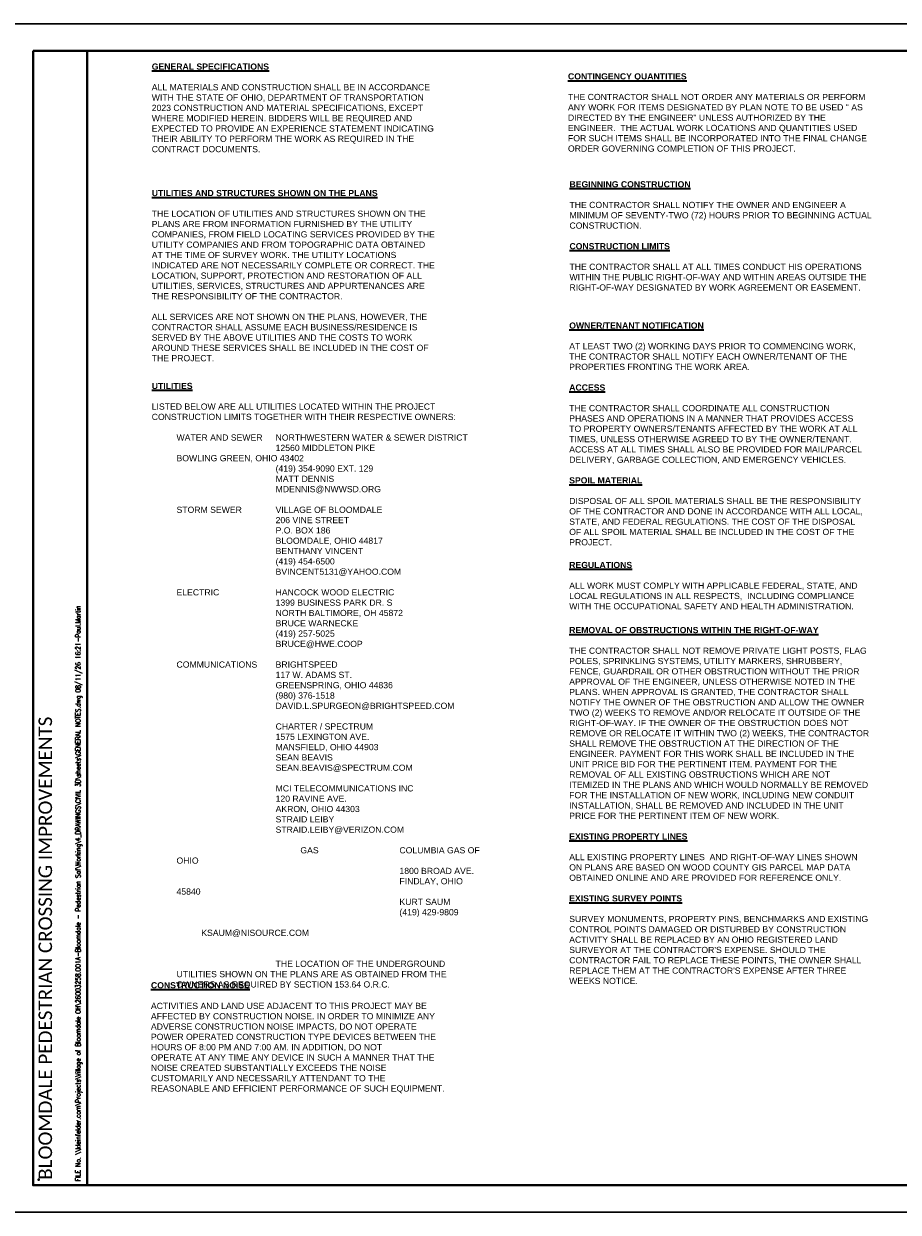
# Paper-space layout 'GENERAL NOTES' of a CAD drawing. Header units: feet. Extents: x -9.1 to 43.2, y -25.2 to 23.8.
# Tile 3 of 7: x 0 to 17.6, y -0.2 to 23.8. Entities that reach past the tile are written whole.
import ezdxf

# ---------------------------------------------------------------- set-up
doc = ezdxf.new("R2010")
doc.units = ezdxf.units.FT
doc.header["$MEASUREMENT"] = 0
for name, color, linetype, lineweight in [('C-ANNO', 2, 'Continuous', 35), ('G-ANNO-TTLB', 51, 'Continuous', 35), ('SH_Border', 7, 'Continuous', 40), ('SH_Data', 7, 'Continuous', 0), ('SH_Data (Construction)', 7, 'Continuous', 0)]:
    doc.layers.add(name, color=color, linetype=linetype, lineweight=lineweight)
doc.styles.add('KLF_Regular', font='arial.ttf', dxfattribs={"height": 0.1})
doc.styles.add('pdg', font='simplex.shx', dxfattribs={"width": 0.75})
doc.styles.add('Style-Calibri', font='calibri.ttf')

# ---------------------------------------------------------------- blocks, each defined once
blk = doc.blocks.new('BORDER_1')
at = {"flags": 128}
blk.add_lwpolyline([(0, 0), (36, 0), (36, 24), (0, 24)], close=True, dxfattribs=at)
at = {"layer": 'SH_Border', "color": 7, "linetype": 'Continuous', "lineweight": 40, "flags": 128}
for points in [[(0.545, 23.455), (1.636, 23.455), (1.636, 0.545), (0.545, 0.545)], [(35.455, 23.455), (35.455, 0.545), (1.636, 0.545), (1.636, 23.455)]]:
    blk.add_lwpolyline(points, close=True, dxfattribs=at)
at = {"layer": 'SH_Data (Construction)', "lineweight": 40}
blk.add_point((0.655, 0.655), dxfattribs=at)
at = {"layer": 'SH_Data', "color": 7, "linetype": 'Continuous', "lineweight": 0, "insert": (0.655, 0.655), "char_height": 0.27273, "attachment_point": 1, "rotation": 90, "line_spacing_factor": 0.6, "style": 'Style-Calibri'}
blk.add_mtext('BLOOMDALE PEDESTRIAN CROSSING IMPROVEMENTS', dxfattribs=at)

psp = doc.layouts.new('GENERAL NOTES')

# ---------------------------------------------------------------- linework, layer by layer
at = {"layer": 'Defpoints'}
psp.add_lwpolyline([(-0.394, 23.803), (35.606, 23.803), (35.606, -0.197), (-0.394, -0.197)], close=True, dxfattribs=at)

# ---------------------------------------------------------------- block references
psp.add_blockref('BORDER_1', (-0.394, -0.197))

# ---------------------------------------------------------------- texts
at = {"layer": 'C-ANNO', "attachment_point": 1, "style": 'KLF_Regular'}
for s, insert, char_height, width in [('{\\fArial|b1|i0|c0|p34;\\H1.25x;\\LGENERAL SPECIFICATIONS\\P\\fArial|b0|i0|c0|p34;\\l\\PALL MATERIALS AND CONSTRUCTION SHALL BE IN ACCORDANCE WITH THE STATE OF OHIO, DEPARTMENT OF TRANSPORTATION 2023 CONSTRUCTION AND MATERIAL SPECIFICATIONS, EXCEPT WHERE MODIFIED HEREIN. BIDDERS WILL BE REQUIRED AND EXPECTED TO PROVIDE AN EXPERIENCE STATEMENT INDICATING THEIR ABILITY TO PERFORM THE WORK AS REQUIRED IN THE CONTRACT DOCUMENTS.}', (2.546, 23.001), 0.1, 5.74965), ('{\\fArial|b1|i0|c0|p34;\\LCONTINGENCY QUANTITIES  \\P}\\PTHE CONTRACTOR SHALL NOT ORDER ANY MATERIALS OR PERFORM ANY WORK FOR ITEMS DESIGNATED BY PLAN NOTE TO BE USED " AS DIRECTED BY THE ENGINEER" UNLESS AUTHORIZED BY THE ENGINEER.  THE ACTUAL WORK LOCATIONS AND QUANTITIES USED FOR SUCH ITEMS SHALL BE INCORPORATED INTO THE FINAL CHANGE ORDER GOVERNING COMPLETION OF THIS PROJECT.', (10.948, 22.804), 0.125, 6.07742), ('{\\fArial|b1|i0|c0|p34;\\LUTILITIES AND STRUCTURES SHOWN ON THE PLANS\\P}\\PTHE LOCATION OF UTILITIES AND STRUCTURES SHOWN ON THE\\PPLANS ARE FROM INFORMATION FURNISHED BY THE UTILITY\\PCOMPANIES, FROM FIELD LOCATING SERVICES PROVIDED BY THE\\PUTILITY COMPANIES AND FROM TOPOGRAPHIC DATA OBTAINED\\PAT THE TIME OF SURVEY WORK. THE UTILITY LOCATIONS\\PINDICATED ARE NOT NECESSARILY COMPLETE OR CORRECT. THE\\PLOCATION, SUPPORT, PROTECTION AND RESTORATION OF ALL\\PUTILITIES, SERVICES, STRUCTURES AND APPURTENANCES ARE\\PTHE RESPONSIBILITY OF THE CONTRACTOR.\\P\\PALL SERVICES ARE NOT SHOWN ON THE PLANS, HOWEVER, THE\\PCONTRACTOR SHALL ASSUME EACH BUSINESS/RESIDENCE IS\\PSERVED BY THE ABOVE UTILITIES AND THE COSTS TO WORK\\PAROUND THESE SERVICES SHALL BE INCLUDED IN THE COST OF\\PTHE PROJECT.', (2.546, 20.447), 0.125, 5.98181), ('{\\fArial|b1|i0|c0|p34;\\LBEGINNING CONSTRUCTION  \\P}\\PTHE CONTRACTOR SHALL NOTIFY THE OWNER AND ENGINEER A MINIMUM OF SEVENTY-TWO (72) HOURS PRIOR TO BEGINNING ACTUAL CONSTRUCTION.\\P\\P{\\fArial|b1|i0|c0|p34;\\LCONSTRUCTION LIMITS\\P}\\PTHE CONTRACTOR SHALL AT ALL TIMES CONDUCT HIS OPERATIONS\\PWITHIN THE PUBLIC RIGHT-OF-WAY AND WITHIN AREAS OUTSIDE THE\\PRIGHT-OF-WAY DESIGNATED BY WORK AGREEMENT OR EASEMENT.', (10.978, 20.624), 0.125, 6.29683), ('{\\fArial|b1|i0|c0|p34;\\LOWNER/TENANT NOTIFICATION\\P}\\PAT LEAST TWO (2) WORKING DAYS PRIOR TO COMMENCING WORK,\\PTHE CONTRACTOR SHALL NOTIFY EACH OWNER/TENANT OF THE\\PPROPERTIES FRONTING THE WORK AREA.\\P\\P{\\fArial|b1|i0|c0|p34;\\LACCESS\\P}\\PTHE CONTRACTOR SHALL COORDINATE ALL CONSTRUCTION\\PPHASES AND OPERATIONS IN A MANNER THAT PROVIDES ACCESS\\PTO PROPERTY OWNERS/TENANTS AFFECTED BY THE WORK AT ALL\\PTIMES, UNLESS OTHERWISE AGREED TO BY THE OWNER/TENANT.\\PACCESS AT ALL TIMES SHALL ALSO BE PROVIDED FOR MAIL/PARCEL\\PDELIVERY, GARBAGE COLLECTION, AND EMERGENCY VEHICLES.\\P\\P{\\fArial|b1|i0|c0|p34;\\LSPOIL MATERIAL\\P}\\PDISPOSAL OF ALL SPOIL MATERIALS SHALL BE THE RESPONSIBILITY\\POF THE CONTRACTOR AND DONE IN ACCORDANCE WITH ALL LOCAL,\\PSTATE, AND FEDERAL REGULATIONS. THE COST OF THE DISPOSAL\\POF ALL SPOIL MATERIAL SHALL BE INCLUDED IN THE COST OF THE\\PPROJECT.', (10.973, 17.771), 0.125, 10.36801), ('{\\fArial|b1|i0|c0|p34;\\LUTILITIES\\P}\\PLISTED BELOW ARE ALL UTILITIES LOCATED WITHIN THE PROJECT CONSTRUCTION LIMITS TOGETHER WITH THEIR RESPECTIVE OWNERS:\\P\\P{\\C1;^I}WATER AND SEWER^INORTHWESTERN WATER & SEWER DISTRICT\\P^I^I^I^I^I12560 MIDDLETON PIKE^I^I^I^I^I^I^I^IBOWLING GREEN, OHIO 43402\\P^I^I^I^I^I(419) 354-9090 EXT. 129\\P^I^I^I^I^IMATT DENNIS\\P^I^I^I^I^IMDENNIS@NWWSD.ORG\\P^I^I^I\\P^ISTORM SEWER^I^IVILLAGE OF BLOOMDALE^J^I^I^I^I^I206 VINE STREET\\P^I^I^I^I^IP.O. BOX 186\\P^I^I^I^I^IBLOOMDALE, OHIO 44817\\P^I^I^I^I^IBENTHANY VINCENT\\P^I^I^I^I^I(419) 454-6500\\P^I^I^I^I^IBVINCENT5131@YAHOO.COM\\P^I{\\C1;^I^I\\P^I}ELECTRIC^I^I^IHANCOCK WOOD ELECTRIC\\P^I^I^I^I^I1399 BUSINESS PARK DR. S\\P^I^I^I^I^INORTH BALTIMORE, OH 45872\\P^I^I^I^I^IBRUCE WARNECKE\\P^I^I^I^I^I(419) 257-5025\\P^I^I^I^I^IBRUCE@HWE.COOP{\\C1;^I^I\\P^I^I^I^I^I\\P^I}COMMUNICATIONS^IBRIGHTSPEED{\\C1;\\P^I^I^I^I^I}117 W. ADAMS ST.\\P^I^I^I^I^IGREENSPRING, OHIO 44836\\P\\pxi16,l4,t4;(980) 376-1518\\PDAVID.L.SPURGEON@BRIGHTSPEED.COM{\\C1;\\P\\P}CHARTER / SPECTRUM\\P1575 LEXINGTON AVE.\\PMANSFIELD, OHIO 44903\\PSEAN BEAVIS\\PSEAN.BEAVIS@SPECTRUM.COM{\\C1;\\P\\P}MCI TELECOMMUNICATIONS INC\\P120 RAVINE AVE.\\PAKRON, OHIO 44303{\\C1;\\P}STRAID LEIBY\\PSTRAID.LEIBY@VERIZON.COM{\\C1;\\P\\pi0,l0,tz;\\P}^IGAS^I^I^I^ICOLUMBIA GAS OF OHIO\\P^I^I^I^I^I1800 BROAD AVE.\\P^I^I^I^I^IFINDLAY, OHIO 45840{\\C1;\\P^I^I^I^I^I}KURT SAUM\\P^I^I^I^I^I(419) 429-9809{\\C1;\\P^I^I^I^I^I}KSAUM@NISOURCE.COM\\P{\\C1;^I^I^I^I}\\P\\PTHE LOCATION OF THE UNDERGROUND UTILITIES SHOWN ON THE PLANS ARE AS OBTAINED FROM THE OWNERS AS REQUIRED BY SECTION 153.64 O.R.C.', (2.546, 16.552), 0.125, 6.42257), ('{\\fArial|b1|i0|c0|p34;\\LREGULATIONS  \\P}\\PALL WORK MUST COMPLY WITH APPLICABLE FEDERAL, STATE, AND LOCAL REGULATIONS IN ALL RESPECTS,  INCLUDING COMPLIANCE WITH THE OCCUPATIONAL SAFETY AND HEALTH ADMINISTRATION.', (10.973, 12.936), 0.125, 6.00185), ("{\\fArial|b1|i0|c0|p34;\\LREMOVAL OF OBSTRUCTIONS WITHIN THE RIGHT-OF-WAY\\P}\\PTHE CONTRACTOR SHALL NOT REMOVE PRIVATE LIGHT POSTS, FLAG POLES, SPRINKLING SYSTEMS, UTILITY MARKERS, SHRUBBERY, FENCE, GUARDRAIL OR OTHER OBSTRUCTION WITHOUT THE PRIOR APPROVAL OF THE ENGINEER, UNLESS OTHERWISE NOTED IN THE PLANS. WHEN APPROVAL IS GRANTED, THE CONTRACTOR SHALL NOTIFY THE OWNER OF THE OBSTRUCTION AND ALLOW THE OWNER TWO (2) WEEKS TO REMOVE AND/OR RELOCATE IT OUTSIDE OF THE RIGHT-OF-WAY. IF THE OWNER OF THE OBSTRUCTION DOES NOT REMOVE OR RELOCATE IT WITHIN TWO (2) WEEKS, THE CONTRACTOR SHALL REMOVE THE OBSTRUCTION AT THE DIRECTION OF THE ENGINEER. PAYMENT FOR THIS WORK SHALL BE INCLUDED IN THE UNIT PRICE BID FOR THE PERTINENT ITEM. PAYMENT FOR THE REMOVAL OF ALL EXISTING OBSTRUCTIONS WHICH ARE NOT ITEMIZED IN THE PLANS AND WHICH WOULD NORMALLY BE REMOVED FOR THE INSTALLATION OF NEW WORK, INCLUDING NEW CONDUIT INSTALLATION, SHALL BE REMOVED AND INCLUDED IN THE UNIT PRICE FOR THE PERTINENT ITEM OF NEW WORK.\\P{\\fArial|b1|i0|c0|p34;\\L\\PEXISTING PROPERTY LINES\\fArial|b0|i0|c0|p34;\\P}\\PALL EXISTING PROPERTY LINES  AND RIGHT-OF-WAY LINES SHOWN ON PLANS ARE BASED ON WOOD COUNTY GIS PARCEL MAP DATA OBTAINED ONLINE AND ARE PROVIDED FOR REFERENCE ONLY.\\P\\P{\\fArial|b1|i0|c0|p34;\\LEXISTING SURVEY POINTS\\P}\\PSURVEY MONUMENTS, PROPERTY PINS, BENCHMARKS AND EXISTING CONTROL POINTS DAMAGED OR DISTURBED BY CONSTRUCTION ACTIVITY SHALL BE REPLACED BY AN OHIO REGISTERED LAND SURVEYOR AT THE CONTRACTOR'S EXPENSE. SHOULD THE CONTRACTOR FAIL TO REPLACE THESE POINTS, THE OWNER SHALL REPLACE THEM AT THE CONTRACTOR'S EXPENSE AFTER THREE WEEKS NOTICE.", (10.973, 11.622), 0.125, 6.07368), ('{\\fArial|b1|i0|c0|p34;\\LCONSTRUCTION NOISE\\P}\\PACTIVITIES AND LAND USE ADJACENT TO THIS PROJECT MAY BE\\PAFFECTED BY CONSTRUCTION NOISE. IN ORDER TO MINIMIZE ANY\\PADVERSE CONSTRUCTION NOISE IMPACTS, DO NOT OPERATE\\PPOWER OPERATED CONSTRUCTION TYPE DEVICES BETWEEN THE\\PHOURS OF 8:00 PM AND 7:00 AM. IN ADDITION, DO NOT\\POPERATE AT ANY TIME ANY DEVICE IN SUCH A MANNER THAT THE\\PNOISE CREATED SUBSTANTIALLY EXCEEDS THE NOISE\\PCUSTOMARILY AND NECESSARILY ATTENDANT TO THE\\PREASONABLE AND EFFICIENT PERFORMANCE OF SUCH EQUIPMENT.', (2.53, 4.449), 0.125, 6.24103)]:
    psp.add_mtext(s, dxfattribs=dict(at, insert=insert, char_height=char_height, width=width))
at = {"layer": 'G-ANNO-TTLB', "insert": (1.009, 0.428), "char_height": 0.1, "attachment_point": 1, "rotation": 90, "style": 'pdg'}
psp.add_mtext('FILE No. \\\\\\\\kleinfelder.com\\\\Projects\\\\Village of Bloomdale OH\\\\26003258.001A-Bloomdale - Pedestrian Saf\\\\Working\\\\4_DRAWINGS\\\\CIVIL 3D\\\\sheets\\\\GENERAL NOTES.dwg 08/11/26 16:21-Paul.Martin', dxfattribs=at)

doc.saveas('drawing.dxf')
